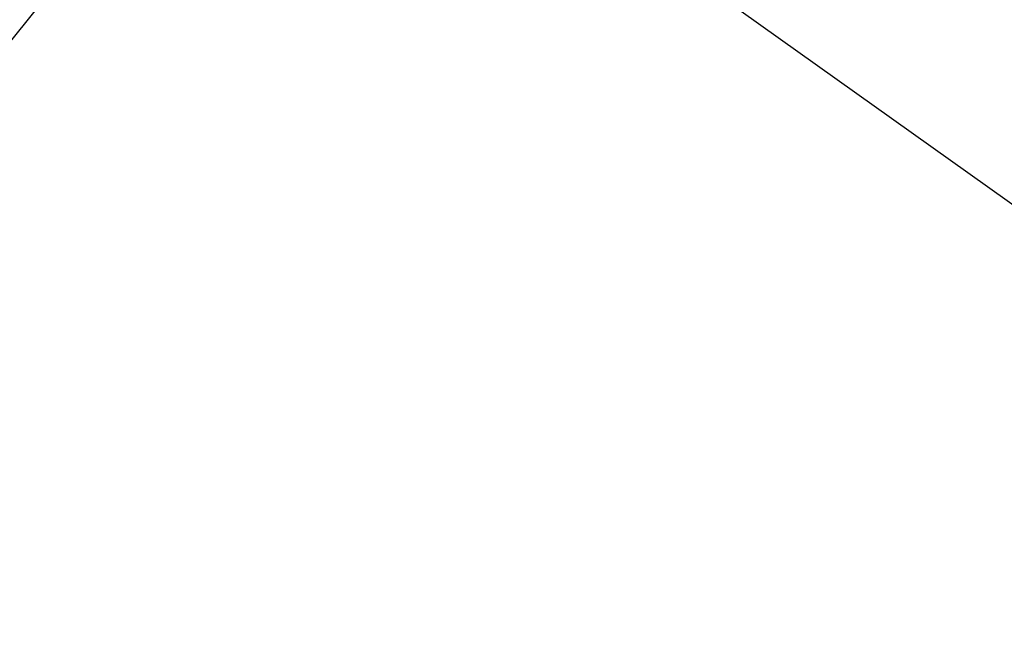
# Model space of a CAD drawing. Extents: x 448814 to 449970, y 436659 to 437685.
# Tile 8 of 132: x 449192 to 449204, y 437207 to 437215. Entities that reach past the tile are written whole.
import ezdxf

# ---------------------------------------------------------------- set-up
doc = ezdxf.new("R2010")
doc.units = 0
doc.header["$LTSCALE"] = 2
doc.header["$MEASUREMENT"] = 0
doc.linetypes.add('AUSGEZOGEN', pattern=[0])
for name, color, linetype in [('213_GRENZL', 8, 'AUSGEZOGEN'), ('FBRTOP', 250, 'AUSGEZOGEN'), ('STROMLTG', 4, 'AUSGEZOGEN')]:
    doc.layers.add(name, color=color, linetype=linetype)

msp = doc.modelspace()

# ---------------------------------------------------------------- linework, layer by layer
at = {"layer": '213_GRENZL'}
msp.add_line((449176.762, 437195.758), (449213.383, 437241.379), dxfattribs=at)
at = {"layer": 'FBRTOP'}
msp.add_lwpolyline([(448968.071, 437551.847, -0.000001), (448991.973, 437533.398, 0.000001), (449021.658, 437510.484, 0), (449059.524, 437481.257, 0), (449100.819, 437449.382, 0.000002), (449140.4, 437418.831, -0.000003), (449179.981, 437388.28, -0.000004), (449219.562, 437357.729, 0.000004), (449259.142, 437327.177), (449338.303, 437266.075), (449437.255, 437189.697), (449516.416, 437128.595), (449635.158, 437036.942), (449660.728, 437017.161, -0.000002)], format="xyb", dxfattribs=at)
at = {"layer": 'FBRTOP', "const_width": 0.5}
for points in [[(448966.251, 437549.488, -0.000001), (448990.152, 437531.039), (449019.838, 437508.125), (449057.703, 437478.898), (449098.999, 437447.023, 0.000002), (449138.58, 437416.472, -0.000003), (449178.161, 437385.922, -0.000004), (449217.741, 437355.37, 0.000004), (449257.322, 437324.818), (449336.483, 437263.716), (449435.435, 437187.338), (449514.596, 437126.236), (449633.336, 437034.585), (449658.907, 437014.802)], [(448958.906, 437539.973, -0.000001), (448982.808, 437521.524, 0.000001), (449012.493, 437498.61, 0), (449050.358, 437469.383, 0), (449091.654, 437437.508, 0.000002), (449131.235, 437406.957, -0.000003), (449170.816, 437376.406, -0.000004), (449210.397, 437345.855, 0.000004), (449249.977, 437315.303), (449329.138, 437254.201), (449428.09, 437177.823), (449507.251, 437116.721), (449574.419, 437064.876)], [(448965.933, 437529.496, -0.000001), (448980.363, 437518.357, 0.000001), (449010.049, 437495.444, 0.000001), (449047.914, 437466.217, 0.000001), (449089.21, 437434.342, 0.000002), (449128.791, 437403.791, -0.000003), (449168.372, 437373.24, -0.000004), (449207.952, 437342.688, 0.000004), (449247.533, 437312.137), (449326.694, 437251.035), (449425.646, 437174.657), (449504.807, 437113.555), (449571.965, 437061.718)]]:
    msp.add_lwpolyline(points, format="xyb", dxfattribs=at)
at = {"layer": 'STROMLTG', "flags": 128}
msp.add_lwpolyline([(449808.657, 436783.328), (449699.476, 436860.623), (449444.3, 437041.877), (449195.395, 437219.161), (448919.454, 437415.951), (448883.121, 437441.787)], dxfattribs=at)

doc.saveas('drawing.dxf')
